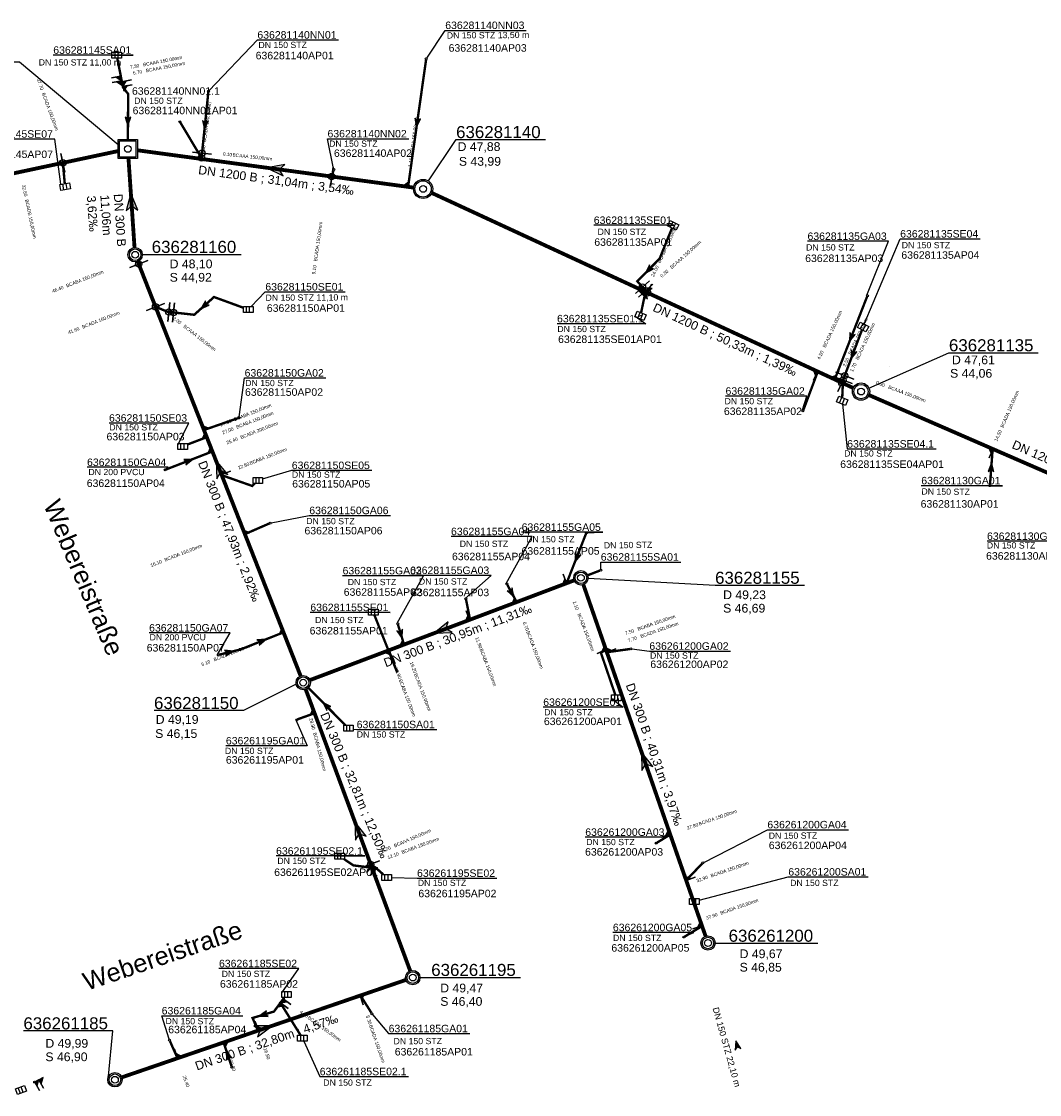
# Model space of a CAD drawing. Extents: x 356718 to 357658, y 5762241 to 5762615.
# Tile 155 of 157: x 357462 to 357568, y 5762472 to 5762584. Entities that reach past the tile are written whole.
import ezdxf
from ezdxf.enums import TextEntityAlignment as Align

# ---------------------------------------------------------------- set-up
doc = ezdxf.new("R2010")
doc.units = 0
doc.header["$MEASUREMENT"] = 0
doc.linetypes.add('AUSGEZOGEN', pattern=[0])
doc.linetypes.add('STRICHPUNKT', pattern=[5, 2, -1, 1, -1])
doc.layers.get('0').update_dxf_attribs({"linetype": 'AUSGEZOGEN'})
for name, color, linetype, true_color in [('111_00131_Symbol', 7, 'AUSGEZOGEN', 0x000000), ('111_00228_Schachtsymbol_nach_Sy', 7, 'AUSGEZOGEN', 0x000000), ('112_00229_Schachtdeckel', 7, 'AUSGEZOGEN', 0x000000), ('114_00133_Schachtnummer', 7, 'AUSGEZOGEN', 0x000000), ('114_10391_Deckelhoehe', 7, 'AUSGEZOGEN', 0x000000), ('114_10392_Schachtnummer', 7, 'AUSGEZOGEN', 0x000000), ('114_10393_Sohlhoehe', 7, 'AUSGEZOGEN', 0x000000), ('121_10376_Haltungen_Mischwasser', 6, 'STRICHPUNKT', 0xff00ff), ('121_10399_Haltungen_Mischwasser', 6, 'STRICHPUNKT', 0xff00ff), ('123_00048_Fliessrichtungspfeil', 7, 'AUSGEZOGEN', 0x000000), ('123_00137_Fliessrichtungspfeil', 7, 'AUSGEZOGEN', 0x000000), ('124_00118_Standard__Laenge___10', 7, 'AUSGEZOGEN', 0x000000), ('124_10395_Standard1', 7, 'AUSGEZOGEN', 0x000000), ('124_10626_Standard__Laenge____1', 7, 'AUSGEZOGEN', 0x000000), ('141_10677_Stutzen__alle__aus_DW', 7, 'AUSGEZOGEN', 0x000000), ('141_10868_Stutzen__141_', 7, 'AUSGEZOGEN', 0x000000), ('156_10394_Strassennamen_1_500', 7, 'AUSGEZOGEN', 0x000000)]:
    doc.layers.add(name, color=color, linetype=linetype, true_color=true_color)
doc.styles.add('ARIAL', font='arial.ttf', dxfattribs={"height": 1.5})
doc.styles.get("Standard").update_dxf_attribs({"font": 'arial.ttf', "height": 1})

# ---------------------------------------------------------------- blocks, each defined once
blk = doc.blocks.new('N04')
at = {"color": 0}
for radius in [0.9, 0.75]:
    blk.add_circle((0, 0), radius, dxfattribs=at)
blk = doc.blocks.new('N05')
at = {"color": 0}
for radius in [1, 0.85]:
    blk.add_circle((0, 0), radius, dxfattribs=at)
blk = doc.blocks.new('Q02')
at = {"color": 0, "linetype": 'AUSGEZOGEN'}
for points in [[(-1, 1), (1, 1), (1, -1), (-1, -1)], [(-0.85, 0.85), (0.85, 0.85), (0.85, -0.85), (-0.85, -0.85)]]:
    blk.add_lwpolyline(points, close=True, dxfattribs=at)
blk = doc.blocks.new('N03')
at = {"color": 0}
for radius in [0.75, 0.6]:
    blk.add_circle((0, 0), radius, dxfattribs=at)
blk = doc.blocks.new('ES')
at = {"color": 0, "linetype": 'AUSGEZOGEN'}
for points in [[(-0.494, -0.319), (-0.494, 0.306), (0.506, 0.306), (0.506, -0.319), (-0.494, -0.319)], [(-0.169, -0.319), (-0.169, 0.306)], [(0.156, -0.319), (0.156, 0.306)]]:
    blk.add_lwpolyline(points, dxfattribs=at)
blk = doc.blocks.new('F00')
at = {"color": 0}
blk.add_circle((0, 0), 0.1, dxfattribs=at)
blk = doc.blocks.new('DEC')
at = {"color": 0}
blk.add_circle((0, 0), 0.35, dxfattribs=at)
blk = doc.blocks.new('FLI')
at = {"color": 0, "linetype": 'AUSGEZOGEN'}
blk.add_lwpolyline([(-0.4, 0), (-0.9, -0.6), (0.9, 0), (-0.9, 0.6), (-0.4, 0)], close=True, dxfattribs=at)
at = {"color": 0}
for points in [[(-0.4, 0), (0.9, 0), (-0.9, 0.6)], [(-0.9, -0.6), (0.9, 0), (-0.4, 0)]]:
    blk.add_solid(points, dxfattribs=at)

msp = doc.modelspace()

# ---------------------------------------------------------------- linework, layer by layer
at = {"layer": '114_00133_Schachtnummer', "color": 18, "linetype": 'AUSGEZOGEN', "true_color": 0x000000}
for points in [[(357503.84, 5762579.95), (357505.77, 5762582.84), (357514.22, 5762582.84)], [(357481.16, 5762576.56), (357486.19, 5762581.85), (357494.64, 5762581.85)], [(357471.04, 5762580.26), (357473.25, 5762580.26), (357464.92, 5762580.26)], [(357465.7, 5762566.79), (357465.08, 5762571.51), (357456.75, 5762571.51)], [(357494.14, 5762568.43), (357493.5, 5762571.54), (357501.96, 5762571.54)], [(357528.97, 5762562.53), (357529.58, 5762562.53), (357521.25, 5762562.53)], [(357549.69, 5762555.24), (357551.97, 5762560.86), (357543.52, 5762560.86)], [(357549.43, 5762552.2), (357553.18, 5762561.11), (357561.51, 5762561.11)], [(357485.53, 5762554.04), (357487.02, 5762555.59), (357495.35, 5762555.59)], [(357525.57, 5762553.04), (357526.69, 5762552.26), (357517.42, 5762552.26)], [(357484.31, 5762542.56), (357484.86, 5762546.61), (357493.31, 5762546.61)], [(357542.96, 5762543.18), (357543.44, 5762544.72), (357534.98, 5762544.72)], [(357547.17, 5762543.87), (357547.66, 5762539.2), (357556.92, 5762539.2)], [(357477.9, 5762539.63), (357479.06, 5762541.9), (357470.73, 5762541.9)], [(357476.48, 5762537.03), (357476.9, 5762537.29), (357468.44, 5762537.29)], [(357486.73, 5762536.07), (357489.78, 5762536.97), (357498.11, 5762536.97)], [(357562.43, 5762535.37), (357563.84, 5762535.37), (357555.38, 5762535.37)], [(357487.63, 5762531.49), (357491.6, 5762532.26), (357500.05, 5762532.26)], [(357512.12, 5762525.18), (357514.83, 5762530.08), (357506.37, 5762530.08)], [(357520.38, 5762530.46), (357522.18, 5762530.53), (357513.73, 5762530.53)], [(357571.36, 5762530.16), (357570.69, 5762529.57), (357562.23, 5762529.57)], [(357521.98, 5762526.65), (357521.98, 5762527.41), (357530.31, 5762527.41)], [(357500.75, 5762521.02), (357503.52, 5762525.98), (357495.07, 5762525.98)], [(357507.83, 5762523.61), (357510.55, 5762526.02), (357502.1, 5762526.02)], [(357497.77, 5762522.19), (357500.04, 5762522.16), (357491.71, 5762522.16)], [(357482.02, 5762517.76), (357483.36, 5762520.02), (357474.91, 5762520.02)], [(357525.22, 5762518.35), (357527.04, 5762518.12), (357535.49, 5762518.12)], [(357523.1, 5762513.19), (357524.31, 5762512.28), (357515.98, 5762512.28)], [(357490.2, 5762510.94), (357491.37, 5762508.26), (357482.91, 5762508.26)], [(357496.19, 5762510), (357496.54, 5762509.94), (357504.88, 5762509.94)], [(357527.65, 5762498.11), (357528.82, 5762498.73), (357520.36, 5762498.73)], [(357532.71, 5762496.09), (357539.34, 5762499.5), (357547.79, 5762499.5)], [(357494.26, 5762496.76), (357497.4, 5762496.76), (357488.14, 5762496.76)], [(357500.16, 5762494.53), (357502.83, 5762494.44), (357511.16, 5762494.44)], [(357532.24, 5762492.14), (357541.52, 5762494.59), (357549.85, 5762494.59)], [(357530.54, 5762488.31), (357531.69, 5762488.78), (357523.24, 5762488.78)], [(357488.73, 5762482.5), (357490.52, 5762485.03), (357482.19, 5762485.03)], [(357477.01, 5762477.65), (357476.22, 5762480.11), (357484.67, 5762480.11)], [(357498.2, 5762480.24), (357499.87, 5762478.25), (357508.32, 5762478.25)], [(357491.03, 5762477.45), (357492.69, 5762473.77), (357501.95, 5762473.77)]]:
    msp.add_lwpolyline(points, dxfattribs=at)
at = {"layer": '114_10392_Schachtnummer', "color": 18, "linetype": 'AUSGEZOGEN', "true_color": 0x000000}
for points in [[(357471.69, 5762570.92), (357461.4, 5762579.52), (357452.09, 5762579.52)], [(357504.01, 5762567.14), (357506.9, 5762571.46), (357516.21, 5762571.46)], [(357474.19, 5762559.46), (357475.18, 5762559.49), (357484.49, 5762559.49)], [(357549.92, 5762545.54), (357558.26, 5762549.22), (357567.57, 5762549.22)], [(357520.66, 5762525.72), (357533.89, 5762524.98), (357543.2, 5762524.98)], [(357490.24, 5762514.69), (357484.73, 5762511.92), (357475.42, 5762511.92)], [(357533.9, 5762487.68), (357535.3, 5762487.66), (357544.61, 5762487.66)], [(357503.13, 5762484.08), (357504.31, 5762484.09), (357513.62, 5762484.09)], [(357470.69, 5762473.79), (357471.12, 5762478.53), (357461.81, 5762478.53)]]:
    msp.add_lwpolyline(points, dxfattribs=at)
at = {"layer": '121_10376_Haltungen_Mischwasser', "color": 6, "linetype": 'STRICHPUNKT', "true_color": 0xff00ff, "const_width": 0.4}
for points in [[(357471.69, 5762570.26), (357428.76, 5762561.11)], [(357502.47, 5762566.45), (357473.69, 5762570.34)], [(357473.39, 5762560.2), (357472.76, 5762569.48)], [(357548.28, 5762545.56), (357504.37, 5762565.89)], [(357490.7, 5762515.53), (357473.72, 5762558.75)], [(357594.56, 5762525.38), (357549.92, 5762544.82)], [(357519.21, 5762525.5), (357491.67, 5762515.1)], [(357532.9, 5762488.4), (357520.16, 5762525.06)], [(357502.12, 5762484.78), (357491.23, 5762514.13)], [(357472.06, 5762473.68), (357501.67, 5762483.84)]]:
    msp.add_lwpolyline(points, dxfattribs=at)
at = {"layer": '121_10399_Haltungen_Mischwasser', "color": 6, "linetype": 'STRICHPUNKT', "true_color": 0xff00ff, "const_width": 0.25}
for points in [[(357471.59, 5762579.95), (357472.19, 5762576.89), (357472.72, 5762576.22), (357472.7, 5762571.48)], [(357503.77, 5762579.77), (357501.91, 5762566.62)], [(357481.08, 5762576.39), (357480.37, 5762569.54)], [(357478.17, 5762573.23), (357480.32, 5762569.62)], [(357466.12, 5762566.86), (357465.93, 5762568.93)], [(357494.13, 5762568.24), (357493.96, 5762567.7)], [(357529.4, 5762562.23), (357528.11, 5762559.04), (357525.78, 5762556.69), (357526.79, 5762555.55)], [(357526.18, 5762553.39), (357526.64, 5762555.61)], [(357484.74, 5762553.92), (357481.67, 5762555.04), (357479.61, 5762553.19), (357476.83, 5762553.5), (357475.66, 5762553.99)], [(357549.73, 5762555.08), (357546.39, 5762546.54)], [(357549.2, 5762551.61), (357547.15, 5762546.19)], [(357543.09, 5762543.26), (357544.56, 5762547.17)], [(357547.14, 5762544.56), (357547.22, 5762546.28)], [(357484.2, 5762542.42), (357480.72, 5762541.21)], [(357478.9, 5762539.66), (357480.82, 5762540.39)], [(357476.67, 5762537.06), (357481.41, 5762538.9)], [(357562.54, 5762535.47), (357562.81, 5762539.1)], [(357485.92, 5762535.61), (357485.66, 5762535.34), (357482.57, 5762536.43)], [(357487.44, 5762531.43), (357484.98, 5762530.36)], [(357520.44, 5762530.37), (357518.45, 5762525.29)], [(357521.89, 5762526.52), (357520.61, 5762526.03)], [(357512.24, 5762525.03), (357513.17, 5762523.32)], [(357507.94, 5762523.48), (357508.34, 5762521.5)], [(357498.39, 5762521.87), (357500.77, 5762515.88), (357500, 5762517.92), (357499.93, 5762518.11)], [(357500.85, 5762520.86), (357501.45, 5762518.89)], [(357482.22, 5762517.75), (357484.45, 5762518.3), (357488.82, 5762520.04)], [(357523.49, 5762513.56), (357521.98, 5762517.98), (357522.44, 5762518.19)], [(357525.02, 5762518.34), (357522.71, 5762518.02)], [(357495.38, 5762510.38), (357491.5, 5762514.3)], [(357490.38, 5762511.01), (357492.06, 5762511.61)], [(357527.84, 5762498.15), (357529.13, 5762498.94)], [(357495.22, 5762496.44), (357496.2, 5762495.78), (357498.49, 5762495.49)], [(357499.3, 5762494.85), (357498.48, 5762495.57), (357498.09, 5762495.81)], [(357532.55, 5762495.98), (357530.95, 5762494.3)], [(357531.84, 5762491.69), (357532.91, 5762488.41)], [(357530.73, 5762488.36), (357532.45, 5762489.4)], [(357488.99, 5762481.99), (357487.92, 5762480.54), (357485.69, 5762479.87), (357486.21, 5762478.64)], [(357498.08, 5762480.4), (357496.99, 5762482.13)], [(357490.69, 5762478.08), (357488.64, 5762481.36)], [(357477.08, 5762477.46), (357477.83, 5762475.76)], [(357483.5, 5762474.84), (357482.7, 5762477.22)]]:
    msp.add_lwpolyline(points, dxfattribs=at)
at = {"layer": '141_10677_Stutzen__alle__aus_DW', "color": 18, "linetype": 'AUSGEZOGEN', "true_color": 0x000000}
for points in [[(357472.05, 5762577.58), (357471.07, 5762577.39)], [(357472.05, 5762577.58), (357471.56, 5762577.49), (357472.15, 5762577.09)], [(357472.17, 5762576.99), (357473.15, 5762577.18)], [(357472.17, 5762576.99), (357472.26, 5762576.5), (357472.66, 5762577.09)], [(357481.36, 5762569.43), (357479.37, 5762569.64)], [(357527.4, 5762556.37), (357525.91, 5762555.04)], [(357477.57, 5762554.42), (357477.35, 5762552.43)], [(357548.16, 5762546.02), (357546.29, 5762546.73)], [(357498.59, 5762495.48), (357497.93, 5762494.72)], [(357498.59, 5762495.48), (357498.21, 5762495.81), (357498.26, 5762495.1)], [(357488.59, 5762481.44), (357488.29, 5762481.04), (357488.99, 5762481.15)], [(357488.59, 5762481.44), (357489.39, 5762480.85)], [(357462.99, 5762473.17), (357463.23, 5762472.74), (357463.42, 5762473.42)], [(357462.99, 5762473.17), (357463.48, 5762472.3)]]:
    msp.add_lwpolyline(points, close=True, dxfattribs=at)
at = {"layer": '141_10677_Stutzen__alle__aus_DW', "color": 18, "true_color": 0x000000}
for centre in [(357480.37, 5762569.54), (357526.66, 5762555.7), (357477.46, 5762553.43), (357547.22, 5762546.38)]:
    msp.add_circle(centre, 0.333, dxfattribs=at)
for points in [[(357472.05, 5762577.58), (357471.56, 5762577.49), (357472.15, 5762577.09)], [(357472.17, 5762576.99), (357472.26, 5762576.5), (357472.66, 5762577.09)], [(357498.59, 5762495.48), (357498.21, 5762495.81), (357498.26, 5762495.1)], [(357488.59, 5762481.44), (357488.29, 5762481.04), (357488.99, 5762481.15)], [(357462.99, 5762473.17), (357463.23, 5762472.74), (357463.42, 5762473.42)]]:
    msp.add_solid(points, dxfattribs=at)
at = {"layer": '141_10868_Stutzen__141_', "color": 18, "linetype": 'AUSGEZOGEN', "true_color": 0x000000}
for points in [[(357471.96, 5762578.07), (357470.98, 5762577.88)], [(357471.96, 5762578.07), (357471.47, 5762577.98), (357472.05, 5762577.58)], [(357472.07, 5762577.48), (357473.06, 5762577.67)], [(357472.07, 5762577.48), (357472.17, 5762576.99), (357472.56, 5762577.58)], [(357481.41, 5762569.93), (357479.43, 5762570.14)], [(357480.37, 5762569.44), (357480.5, 5762570.43)], [(357466.13, 5762568.06), (357465.72, 5762570.01)], [(357480.37, 5762569.44), (357480.44, 5762569.93), (357479.87, 5762569.5)], [(357494.08, 5762568.59), (357493.81, 5762566.61)], [(357501.87, 5762566.53), (357501.94, 5762567.02), (357501.38, 5762566.59)], [(357501.87, 5762566.53), (357502.01, 5762567.52)], [(357474.76, 5762558.85), (357472.89, 5762558.12)], [(357527.07, 5762556.74), (357525.58, 5762555.41)], [(357527.28, 5762556.38), (357526.44, 5762554.57)], [(357477.07, 5762554.48), (357476.85, 5762552.49)], [(357476.51, 5762554.38), (357474.65, 5762553.65)], [(357544.56, 5762547.28), (357544.11, 5762547.49), (357544.35, 5762546.83)], [(357544.56, 5762547.28), (357544.14, 5762546.37)], [(357546.37, 5762546.44), (357546.58, 5762546.89), (357545.92, 5762546.65)], [(357546.37, 5762546.44), (357546.79, 5762547.35)], [(357548.34, 5762546.49), (357546.46, 5762547.2)], [(357547.52, 5762547.01), (357546.68, 5762545.2)], [(357480.63, 5762541.17), (357481.09, 5762541.35), (357480.44, 5762541.64)], [(357480.63, 5762541.17), (357481.56, 5762541.54)], [(357480.92, 5762540.43), (357479.99, 5762540.06)], [(357480.92, 5762540.43), (357480.73, 5762540.89), (357480.45, 5762540.24)], [(357481.5, 5762538.94), (357480.57, 5762538.57)], [(357481.5, 5762538.94), (357481.32, 5762539.4), (357481.04, 5762538.75)], [(357562.85, 5762539.19), (357562.39, 5762539.39), (357562.65, 5762538.73)], [(357562.85, 5762539.19), (357562.45, 5762538.27)], [(357482.45, 5762536.52), (357482.92, 5762536.7), (357482.27, 5762536.98)], [(357482.45, 5762536.52), (357483.38, 5762536.88)], [(357484.9, 5762530.28), (357485.37, 5762530.46), (357484.72, 5762530.75)], [(357484.9, 5762530.28), (357485.83, 5762530.65)], [(357518.41, 5762525.2), (357518.24, 5762525.67), (357517.95, 5762525.02)], [(357518.41, 5762525.2), (357518.06, 5762526.13)], [(357513.18, 5762523.22), (357513, 5762523.69), (357512.71, 5762523.04)], [(357513.18, 5762523.22), (357512.82, 5762524.15)], [(357508.31, 5762521.38), (357507.96, 5762522.32)], [(357508.31, 5762521.38), (357508.13, 5762521.85), (357507.84, 5762521.2)], [(357488.93, 5762520.04), (357487.99, 5762519.68)], [(357488.93, 5762520.04), (357488.74, 5762520.51), (357488.46, 5762519.86)], [(357501.48, 5762518.8), (357501.13, 5762519.74)], [(357501.48, 5762518.8), (357501.31, 5762519.27), (357501.01, 5762518.62)], [(357522.54, 5762518.21), (357522.37, 5762518.68), (357522.07, 5762518.04)], [(357499.89, 5762518.2), (357499.42, 5762518.02), (357500.07, 5762517.73)], [(357499.89, 5762518.2), (357500.25, 5762517.26)], [(357522.54, 5762518.21), (357521.59, 5762517.88)], [(357522.6, 5762518.02), (357523.08, 5762518.18), (357522.44, 5762518.49)], [(357522.6, 5762518.02), (357523.55, 5762518.35)], [(357492.15, 5762511.65), (357491.98, 5762512.11), (357491.69, 5762511.47)], [(357492.15, 5762511.65), (357491.22, 5762511.3)], [(357529.2, 5762499.03), (357528.26, 5762498.71)], [(357529.2, 5762499.03), (357529.04, 5762499.51), (357528.73, 5762498.87)], [(357498.93, 5762496.24), (357497.06, 5762495.55)], [(357498.21, 5762495.81), (357497.55, 5762495.05)], [(357498.21, 5762495.81), (357497.83, 5762496.13), (357497.88, 5762495.43)], [(357530.88, 5762494.22), (357531.35, 5762494.38), (357530.71, 5762494.69)], [(357530.88, 5762494.22), (357531.82, 5762494.54)], [(357532.52, 5762489.49), (357532.36, 5762489.97), (357532.05, 5762489.33)], [(357532.52, 5762489.49), (357531.58, 5762489.17)], [(357488.88, 5762481.85), (357488.59, 5762481.44), (357489.29, 5762481.55)], [(357488.88, 5762481.85), (357489.69, 5762481.26)], [(357496.89, 5762482.2), (357497.05, 5762481.72), (357497.36, 5762482.36)], [(357496.89, 5762482.2), (357497.22, 5762481.25)], [(357486.3, 5762478.56), (357485.97, 5762479.51)], [(357486.3, 5762478.56), (357486.77, 5762478.72), (357486.14, 5762479.03)], [(357482.7, 5762477.33), (357482.87, 5762476.86), (357483.18, 5762477.49)], [(357482.7, 5762477.33), (357483.03, 5762476.38)], [(357477.88, 5762475.67), (357477.55, 5762476.62)], [(357477.88, 5762475.67), (357478.35, 5762475.83), (357477.72, 5762476.15)], [(357463.42, 5762473.42), (357463.67, 5762472.98), (357463.86, 5762473.66)], [(357463.42, 5762473.42), (357463.91, 5762472.55)]]:
    msp.add_lwpolyline(points, close=True, dxfattribs=at)
at = {"layer": '141_10868_Stutzen__141_', "color": 18, "true_color": 0x000000}
for centre in [(357480.42, 5762570.04), (357465.92, 5762569.03), (357493.94, 5762567.6), (357473.82, 5762558.48), (357526.32, 5762556.08), (357526.86, 5762555.47), (357475.58, 5762554.01), (357476.96, 5762553.48), (357547.4, 5762546.84), (357547.1, 5762546.1), (357498, 5762495.89)]:
    msp.add_circle(centre, 0.333, dxfattribs=at)
for points in [[(357471.96, 5762578.07), (357471.47, 5762577.98), (357472.05, 5762577.58)], [(357472.07, 5762577.48), (357472.17, 5762576.99), (357472.56, 5762577.58)], [(357480.37, 5762569.44), (357480.44, 5762569.93), (357479.87, 5762569.5)], [(357501.87, 5762566.53), (357501.94, 5762567.02), (357501.38, 5762566.59)], [(357544.56, 5762547.28), (357544.11, 5762547.49), (357544.35, 5762546.83)], [(357546.37, 5762546.44), (357546.58, 5762546.89), (357545.92, 5762546.65)], [(357480.63, 5762541.17), (357481.09, 5762541.35), (357480.44, 5762541.64)], [(357480.92, 5762540.43), (357480.73, 5762540.89), (357480.45, 5762540.24)], [(357481.5, 5762538.94), (357481.32, 5762539.4), (357481.04, 5762538.75)], [(357562.85, 5762539.19), (357562.39, 5762539.39), (357562.65, 5762538.73)], [(357482.45, 5762536.52), (357482.92, 5762536.7), (357482.27, 5762536.98)], [(357484.9, 5762530.28), (357485.37, 5762530.46), (357484.72, 5762530.75)], [(357518.41, 5762525.2), (357518.24, 5762525.67), (357517.95, 5762525.02)], [(357513.18, 5762523.22), (357513, 5762523.69), (357512.71, 5762523.04)], [(357508.31, 5762521.38), (357508.13, 5762521.85), (357507.84, 5762521.2)], [(357488.93, 5762520.04), (357488.74, 5762520.51), (357488.46, 5762519.86)], [(357501.48, 5762518.8), (357501.31, 5762519.27), (357501.01, 5762518.62)], [(357522.54, 5762518.21), (357522.37, 5762518.68), (357522.07, 5762518.04)], [(357499.89, 5762518.2), (357499.42, 5762518.02), (357500.07, 5762517.73)], [(357522.6, 5762518.02), (357523.08, 5762518.18), (357522.44, 5762518.49)], [(357492.15, 5762511.65), (357491.98, 5762512.11), (357491.69, 5762511.47)], [(357529.2, 5762499.03), (357529.04, 5762499.51), (357528.73, 5762498.87)], [(357498.21, 5762495.81), (357497.83, 5762496.13), (357497.88, 5762495.43)], [(357530.88, 5762494.22), (357531.35, 5762494.38), (357530.71, 5762494.69)], [(357532.52, 5762489.49), (357532.36, 5762489.97), (357532.05, 5762489.33)], [(357488.88, 5762481.85), (357488.59, 5762481.44), (357489.29, 5762481.55)], [(357496.89, 5762482.2), (357497.05, 5762481.72), (357497.36, 5762482.36)], [(357486.3, 5762478.56), (357486.77, 5762478.72), (357486.14, 5762479.03)], [(357482.7, 5762477.33), (357482.87, 5762476.86), (357483.18, 5762477.49)], [(357477.88, 5762475.67), (357478.35, 5762475.83), (357477.72, 5762476.15)], [(357463.42, 5762473.42), (357463.67, 5762472.98), (357463.86, 5762473.66)]]:
    msp.add_solid(points, dxfattribs=at)

# ---------------------------------------------------------------- block references
at = {"layer": '111_00131_Symbol', "color": 18, "true_color": 0x000000}
for name, p in [('ES', (357471.53, 5762580.26)), ('F00', (357503.78, 5762579.87)), ('F00', (357481.09, 5762576.49)), ('F00', (357478.12, 5762573.32)), ('F00', (357494.16, 5762568.33)), ('F00', (357549.77, 5762555.17)), ('ES', (357485.23, 5762553.74)), ('F00', (357543.05, 5762543.17)), ('F00', (357484.29, 5762542.46)), ('ES', (357478.4, 5762539.47)), ('F00', (357476.58, 5762537.02)), ('ES', (357486.23, 5762535.93)), ('F00', (357562.53, 5762535.37)), ('F00', (357487.53, 5762531.47)), ('F00', (357520.48, 5762530.46)), ('F00', (357521.98, 5762526.55)), ('F00', (357512.19, 5762525.12)), ('F00', (357507.92, 5762523.57)), ('ES', (357498.26, 5762522.19)), ('F00', (357500.82, 5762520.96)), ('F00', (357482.12, 5762517.73)), ('F00', (357525.12, 5762518.36)), ('ES', (357523.6, 5762513.25)), ('F00', (357490.29, 5762510.97)), ('ES', (357495.68, 5762510.08)), ('F00', (357527.75, 5762498.1)), ('ES', (357494.75, 5762496.76)), ('F00', (357532.62, 5762496.05)), ('ES', (357499.65, 5762494.54)), ('ES', (357531.73, 5762492.01)), ('F00', (357530.64, 5762488.31)), ('ES', (357489.22, 5762482.31)), ('F00', (357498.13, 5762480.31)), ('F00', (357477.04, 5762477.55)), ('ES', (357490.88, 5762477.77)), ('F00', (357483.54, 5762474.75))]:
    msp.add_blockref(name, p, dxfattribs=at)
for name, p, rotation in [('F00', (357465.92, 5762569.03), 12.00000000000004), ('F00', (357480.36, 5762569.44), 352.3), ('F00', (357480.37, 5762569.54), 84), ('ES', (357466.15, 5762566.55), 10), ('F00', (357493.93, 5762567.6), 352.3), ('F00', (357501.89, 5762566.52), 352.3), ('ES', (357529.52, 5762562.53), 333), ('F00', (357526.66, 5762555.7), 131.7), ('F00', (357526.85, 5762555.48), 335.1000000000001), ('F00', (357475.57, 5762554.03), 291.4), ('ES', (357526.12, 5762553.09), 338.7), ('ES', (357549.31, 5762551.92), 331.8), ('F00', (357544.59, 5762547.26), 335.1000000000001), ('F00', (357546.36, 5762546.45), 335.1000000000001), ('F00', (357547.12, 5762546.1), 335.1000000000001), ('F00', (357547.22, 5762546.38), 69.3), ('ES', (357547.13, 5762544.23), 337.7), ('F00', (357480.62, 5762541.18), 291.4), ('F00', (357480.92, 5762540.43), 291.4), ('F00', (357481.5, 5762538.94), 291.4), ('F00', (357562.82, 5762539.2), 336.5), ('F00', (357482.47, 5762536.46), 291.4), ('F00', (357484.89, 5762530.32), 291.4), ('F00', (357518.41, 5762525.2), 20.69999999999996), ('F00', (357513.21, 5762523.23), 20.69999999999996), ('F00', (357508.36, 5762521.4), 20.69999999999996), ('F00', (357488.91, 5762520.08), 291.4), ('F00', (357501.47, 5762518.8), 20.69999999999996), ('F00', (357499.9, 5762518.2), 20.69999999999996), ('F00', (357522.53, 5762518.23), 289.2), ('F00', (357522.61, 5762518.01), 289.2), ('F00', (357492.15, 5762511.64), 290.3), ('F00', (357529.22, 5762499), 289.2), ('F00', (357498.01, 5762495.87), 290.3), ('F00', (357498.59, 5762495.48), 318.9), ('F00', (357530.88, 5762494.22), 289.2), ('F00', (357532.53, 5762489.46), 289.2), ('F00', (357496.94, 5762482.21), 198.9), ('F00', (357488.59, 5762481.44), 53.8), ('F00', (357486.25, 5762478.55), 198.9), ('F00', (357482.67, 5762477.32), 198.9), ('F00', (357477.87, 5762475.67), 198.9), ('ES', (357461.54, 5762472.36), 20.5), ('F00', (357462.98, 5762473.17), 209.4)]:
    msp.add_blockref(name, p, dxfattribs=dict(at, rotation=rotation))
at = {"layer": '111_00228_Schachtsymbol_nach_Sy', "color": 18, "true_color": 0x000000}
for name, p in [('Q02', (357472.69, 5762570.48)), ('N05', (357503.46, 5762566.31)), ('N03', (357473.45, 5762559.45)), ('N04', (357549.1, 5762545.18)), ('N03', (357519.91, 5762525.76)), ('N03', (357490.97, 5762514.83)), ('N03', (357533.15, 5762487.69)), ('N03', (357502.38, 5762484.08)), ('N03', (357471.35, 5762473.43))]:
    msp.add_blockref(name, p, dxfattribs=at)
at = {"layer": '112_00229_Schachtdeckel', "color": 18, "true_color": 0x000000}
for p in [(357472.69, 5762570.48), (357503.46, 5762566.31), (357473.45, 5762559.45), (357549.1, 5762545.18), (357519.91, 5762525.76), (357490.97, 5762514.83), (357533.15, 5762487.69), (357502.38, 5762484.08), (357471.35, 5762473.43)]:
    msp.add_blockref('DEC', p, dxfattribs=at)
at = {"layer": '123_00048_Fliessrichtungspfeil', "color": 18, "true_color": 0x000000}
for p, rotation in [((357488.08, 5762568.39), 172.2), ((357473.07, 5762564.96), 93.8), ((357526.28, 5762555.75), 155.1), ((357482.21, 5762537.14), 111.4), ((357505.44, 5762520.3), 200.7), ((357526.53, 5762506.73), 109.1), ((357496.67, 5762499.46), 110.3), ((357486.87, 5762478.76), 18.9)]:
    msp.add_blockref('FLI', p, dxfattribs=dict(at, rotation=rotation))
at = {"layer": '123_00137_Fliessrichtungspfeil', "color": 18, "true_color": 0x000000, "xscale": 0.5, "yscale": 0.5, "zscale": 0.5}
for p, rotation in [((357472.71, 5762573.35), 269.8), ((357480.73, 5762572.97), 264.1), ((357502.84, 5762573.2), 262), ((357526.94, 5762557.86), 225.4), ((357480.64, 5762554.11), 222.1), ((357548.06, 5762550.81), 248.7), ((357548.22, 5762549.01), 249.4), ((357479.04, 5762537.98), 21.2), ((357562.67, 5762537.29), 85.6), ((357519.45, 5762527.83), 248.7), ((357512.7, 5762524.17), 298.5), ((357501.15, 5762519.88), 286.9), ((357486.68, 5762519.19), 21.6), ((357483.28, 5762518.02), 13.9), ((357493.33, 5762512.45), 134.7), ((357486.8, 5762480.2), 196.6), ((357536.16, 5762477.04), 105.7), ((357483.1, 5762476.03), 108.7)]:
    msp.add_blockref('FLI', p, dxfattribs=dict(at, rotation=rotation))

# ---------------------------------------------------------------- texts
at = {"layer": '114_00133_Schachtnummer', "color": 18, "true_color": 0x000000, "style": 'ARIAL'}
for s, p in [('636281140NN03', (357505.77, 5762583.76)), ('636281140NN01', (357486.19, 5762582.76)), ('636281140AP03', (357506.12, 5762581.4)), ('636281145SA01', (357464.92, 5762581.18)), ('636281140AP01', (357486.01, 5762580.61)), ('636281140NN01.1', (357473.12, 5762576.91)), ('636281140NN01AP01', (357473.19, 5762574.88)), ('636281145SE07', (357456.75, 5762572.43)), ('636281140NN02', (357493.5, 5762572.46)), ('636281145AP07', (357456.76, 5762570.31)), ('636281140AP02', (357494.17, 5762570.43)), ('636281135SE01', (357521.25, 5762563.44)), ('636281135AP01', (357521.3, 5762561.16)), ('636281135GA03', (357543.52, 5762561.77)), ('636281135SE04', (357553.18, 5762562.02)), ('636281135AP03', (357543.28, 5762559.47)), ('636281135AP04', (357553.3, 5762559.81)), ('636281150SE01', (357487.02, 5762556.5)), ('636281150AP01', (357487.18, 5762554.28)), ('636281135SE01.1', (357517.42, 5762553.18)), ('636281135SE01AP01', (357517.53, 5762551.03)), ('636281150GA02', (357484.86, 5762547.52)), ('636281150AP02', (357484.9, 5762545.52)), ('636281135GA02', (357534.98, 5762545.63)), ('636281135AP02', (357534.81, 5762543.52)), ('636281150SE03', (357470.73, 5762542.82)), ('636281150AP03', (357470.47, 5762540.88)), ('636281135SE04.1', (357547.66, 5762540.12)), ('636281150GA04', (357468.44, 5762538.2)), ('636281150SE05', (357489.78, 5762537.88)), ('636281135SE04AP01', (357546.93, 5762538)), ('636281150AP04', (357468.41, 5762536.02)), ('636281150AP05', (357489.82, 5762535.96)), ('636281130GA01', (357555.38, 5762536.29)), ('636281150GA06', (357491.6, 5762533.18)), ('636281130AP01', (357555.31, 5762533.86)), ('636281150AP06', (357491.1, 5762531.07)), ('636281155GA04', (357506.37, 5762530.99)), ('636281155GA05', (357513.73, 5762531.44)), ('636281130GA02', (357562.23, 5762530.49)), ('636281155AP05', (357513.72, 5762528.96)), ('636281155AP04', (357506.47, 5762528.38)), ('636281155SA01', (357521.98, 5762528.33)), ('636281130AP02', (357562.13, 5762528.44)), ('636281155GA02', (357495.07, 5762526.9)), ('636281155GA03', (357502.1, 5762526.94)), ('636281155AP02', (357495.19, 5762524.67)), ('636281155AP03', (357502.21, 5762524.63)), ('636281155SE01', (357491.71, 5762523.07)), ('636281150GA07', (357474.91, 5762520.94)), ('636281155AP01', (357491.64, 5762520.64)), ('636281150AP07', (357474.66, 5762518.86)), ('636261200GA02', (357527.04, 5762519.04)), ('636261200AP02', (357527.14, 5762517.14)), ('636261200SE01', (357515.98, 5762513.19)), ('636281150SA01', (357496.54, 5762510.86)), ('636261200AP01', (357516.05, 5762511.19)), ('636261195GA01', (357482.91, 5762509.17)), ('636261195AP01', (357482.91, 5762507.17)), ('636261200GA03', (357520.36, 5762499.64)), ('636261200GA04', (357539.34, 5762500.42)), ('636261195SE02.1', (357488.14, 5762497.67)), ('636261200AP03', (357520.34, 5762497.58)), ('636261200AP04', (357539.49, 5762498.26)), ('636261195SE02AP01', (357487.94, 5762495.46)), ('636261195SE02', (357502.83, 5762495.36)), ('636261200SA01', (357541.52, 5762495.5)), ('636261195AP02', (357502.97, 5762493.24)), ('636261200GA05', (357523.24, 5762489.7)), ('636261200AP05', (357523.08, 5762487.57)), ('636261185SE02', (357482.19, 5762485.94)), ('636261185AP02', (357482.29, 5762483.81)), ('636261185GA04', (357476.22, 5762481.02)), ('636261185AP04', (357476.9, 5762479.06)), ('636261185GA01', (357499.87, 5762479.16)), ('636261185AP01', (357500.51, 5762476.74)), ('636261185SE02.1', (357492.69, 5762474.68))]:
    msp.add_text(s, height=0.7814, dxfattribs=at).set_placement(p, align=Align.TOP_LEFT)
at = {"layer": '114_10391_Deckelhoehe', "color": 18, "true_color": 0x000000, "style": 'ARIAL'}
for s, p in [('D 47,88', (357507.06, 5762571.18)), ('D 48,10', (357477.05, 5762558.95)), ('D 47,61', (357558.58, 5762548.94)), ('D 49,23', (357534.73, 5762524.45)), ('D 49,19', (357475.6, 5762511.45)), ('D 49,67', (357536.45, 5762487.02)), ('D 49,47', (357505.25, 5762483.45)), ('D 49,99', (357464.1, 5762477.68))]:
    msp.add_text(s, height=0.912, dxfattribs=at).set_placement(p, align=Align.TOP_LEFT)
at = {"layer": '114_10392_Schachtnummer', "color": 18, "true_color": 0x000000, "style": 'ARIAL'}
for s, p in [('636281140', (357506.9, 5762572.87)), ('636281160', (357475.18, 5762560.9)), ('636281135', (357558.26, 5762550.64)), ('636281155', (357533.89, 5762526.4)), ('636281150', (357475.42, 5762513.34)), ('636261200', (357535.3, 5762489.08)), ('636261195', (357504.31, 5762485.51)), ('636261185', (357461.81, 5762479.94))]:
    msp.add_text(s, height=1.26, dxfattribs=at).set_placement(p, align=Align.TOP_LEFT)
at = {"layer": '114_10393_Sohlhoehe', "color": 18, "true_color": 0x000000, "style": 'ARIAL'}
for s, p in [('S 43,99', (357507.19, 5762569.64)), ('S 44,92', (357477.05, 5762557.55)), ('S 44,06', (357558.38, 5762547.54)), ('S 46,69', (357534.73, 5762523.05)), ('S 46,15', (357475.54, 5762509.98)), ('S 46,85', (357536.45, 5762485.62)), ('S 46,40', (357505.25, 5762482.05)), ('S 46,90', (357464.1, 5762476.28))]:
    msp.add_text(s, height=0.912, dxfattribs=at).set_placement(p, align=Align.TOP_LEFT)
at = {"layer": '124_00118_Standard__Laenge___10', "color": 18, "true_color": 0x000000, "style": 'ARIAL'}
for s, rotation, p in [('DN 150 STZ 13,50 m', 0.4, (357505.93, 5762582.64)), ('DN 150 STZ 11,10 m', 0.3, (357487.04, 5762555.29)), ('DN 150 STZ 22,10 m', 285.7, (357534.25, 5762481.06))]:
    msp.add_text(s, height=0.6511, rotation=rotation, dxfattribs=at).set_placement(p, align=Align.TOP_LEFT)
msp.add_text('DN 150 STZ 11,00 m', height=0.6511, dxfattribs=at).set_placement((357463.4, 5762579.83), align=Align.TOP_LEFT)
at = {"layer": '124_10395_Standard1', "color": 18, "true_color": 0x000000, "style": 'ARIAL'}
for s, height, rotation, p in [('DN 1200 B ; 31,04m ; 3,54‰', 0.9116, 352.3, (357480.11, 5762568.77)), ('DN 300 B', 0.912, 273.9, (357472.13, 5762565.83)), ('3,62‰', 0.912, 273.9, (357469.33, 5762565.64)), ('11,06m', 0.912, 273.9, (357470.73, 5762565.73)), ('DN 1200 B ; 50,33m ; 1,39‰', 0.9116, 335.2, (357527.7, 5762554.45)), ('DN 1200 B ; 50,50m ; 1,58‰', 0.9116, 336.5, (357565.11, 5762540.15)), ('DN 300 B ; 47,93m ; 2,92‰', 0.9116, 291.5, (357480.84, 5762538.08)), ('DN 300 B ; 30,95m ; 11,31‰', 0.9116, 20.6, (357499.25, 5762517.28)), ('DN 300 B ; 40,31m ; 3,97‰', 0.9116, 289.2, (357525.43, 5762514.89)), ('DN 300 B ; 32,81m ; 12,50‰', 0.9116, 292.8, (357493.56, 5762511.86)), ('DN 300 B ; 32,80m ; 4,57‰', 0.9116, 18.9, (357479.6, 5762475.25))]:
    msp.add_text(s, height=height, rotation=rotation, dxfattribs=at).set_placement(p, align=Align.TOP_LEFT)
at = {"layer": '124_10626_Standard__Laenge____1', "color": 18, "true_color": 0x000000, "style": 'ARIAL'}
for rotation, p in [(0.2, (357486.3, 5762581.64)), (359.4, (357555.4, 5762535.1)), (359.8, (357491.28, 5762532.01)), (0.8, (357522.29, 5762529.47)), (359.9, (357482.81, 5762508.05)), (0.2, (357539.48, 5762499.2)), (359.9, (357523.25, 5762488.55)), (0.2, (357482.47, 5762484.79)), (359.7, (357476.62, 5762479.88)), (0.2, (357500.38, 5762477.78))]:
    msp.add_text('DN 150 STZ', height=0.651, rotation=rotation, dxfattribs=at).set_placement(p, align=Align.TOP_LEFT)
for s, height, p in [('DN 150 STZ', 0.651, (357473.35, 5762575.83)), ('DN 150 STZ', 0.651, (357493.67, 5762571.36)), ('DN 150 STZ', 0.651, (357521.65, 5762562.17)), ('DN 150 STZ', 0.651, (357543.37, 5762560.54)), ('DN 150 STZ', 0.651, (357553.34, 5762560.78)), ('DN 150 STZ', 0.651, (357517.45, 5762552.03)), ('DN 150 STZ', 0.651, (357484.92, 5762546.4)), ('DN 150 STZ', 0.651, (357534.88, 5762544.51)), ('DN 150 STZ', 0.651, (357470.76, 5762541.78)), ('DN 150 STZ', 0.651, (357547.34, 5762539.06)), ('DN 200 PVCU', 0.6511, (357468.58, 5762537.12)), ('DN 150 STZ', 0.651, (357489.79, 5762536.85)), ('DN 150 STZ', 0.651, (357514.2, 5762530.11)), ('DN 150 STZ', 0.651, (357507.28, 5762529.64)), ('DN 150 STZ', 0.651, (357562.21, 5762529.47)), ('DN 150 STZ', 0.651, (357495.61, 5762525.65)), ('DN 150 STZ', 0.651, (357503.02, 5762525.71)), ('DN 150 STZ', 0.651, (357492.2, 5762521.69)), ('DN 200 PVCU', 0.6511, (357474.96, 5762519.89)), ('DN 150 STZ', 0.651, (357527.11, 5762517.99)), ('DN 150 STZ', 0.651, (357516.08, 5762512.07)), ('DN 150 STZ', 0.651, (357496.55, 5762509.76)), ('DN 150 STZ', 0.651, (357520.46, 5762498.54)), ('DN 150 STZ', 0.651, (357488.27, 5762496.58)), ('DN 150 STZ', 0.651, (357502.91, 5762494.29)), ('DN 150 STZ', 0.651, (357541.71, 5762494.28)), ('DN 150 STZ', 0.651, (357493.06, 5762473.46))]:
    msp.add_text(s, height=height, dxfattribs=at).set_placement(p, align=Align.TOP_LEFT)
at = {"layer": '141_10677_Stutzen__alle__aus_DW', "color": 18, "true_color": 0x000000}
for s, rotation, p in [('BCAAA 150,00mm', 11, (357473.69, 5762577.9)), ('BCAAA 150,00mm', 11, (357473.8, 5762577.31)), ('0.10', 354.1, (357472.5, 5762573.68)), ('BCAAA 150,00mm', 354.1, (357472.92, 5762573.64)), ('BCAAA 150,00mm', 41.6, (357527.89, 5762556.81)), ('BCAAA 150,00mm', 83.6, (357477.64, 5762555.08)), ('0.30', 339.4, (357551.62, 5762547.96)), ('BCAAA 150,00mm', 339.4, (357552.01, 5762547.81)), ('BCAAA 150,00mm', 48.8, (357499.68, 5762496.73)), ('BCAAA 150,00mm', 323.9, (357489.93, 5762480.47))]:
    msp.add_text(s, height=0.00707, rotation=rotation, dxfattribs=at).set_placement(p, align=Align.TOP_LEFT)
for s, rotation, p in [('7.30', 11, (357473.68, 5762577.9)), ('6.70', 11, (357473.8, 5762577.31)), ('0.30', 41.6, (357527.89, 5762556.81)), ('2.00', 83.6, (357477.64, 5762555.08)), ('0.70', 48.8, (357499.67, 5762496.73)), ('4.90', 323.9, (357489.93, 5762480.47))]:
    msp.add_text(s, height=0.00707, rotation=rotation, dxfattribs=at).set_placement(p, align=Align.TOP_RIGHT)
at = {"layer": '141_10868_Stutzen__141_', "color": 18, "true_color": 0x000000}
for s, height, rotation, p in [('7.30', 0.353, 11, (357472.9, 5762579.17)), ('BCAAA 150,00mm', 0.3533, 11, (357474.25, 5762579.43)), ('BCAAA 150,00mm', 0.3533, 11, (357474.54, 5762578.81)), ('6.70', 0.353, 11, (357473.19, 5762578.55)), ('37.70', 0.353, 290.2, (357463.51, 5762577.86)), ('BCADA 150,00mm', 0.3533, 290.2, (357464.05, 5762576.38)), ('BCADA 150,00mm', 0.3533, 82.1, (357480.48, 5762571.24)), ('BCADA 150,00mm', 0.3533, 82.2, (357502.05, 5762569.66)), ('22.80', 0.353, 82.1, (357480.27, 5762569.68)), ('BCAAA 150,00mm', 0.3533, 354.1, (357483.63, 5762570.04)), ('32.80', 0.353, 282.1, (357461.99, 5762566.78)), ('BCADB 150,00mm', 0.3533, 282.1, (357462.31, 5762565.25)), ('BCADA 150,00mm', 0.3533, 82.2, (357492.06, 5762558.79)), ('BCADA 150,00mm', 0.3533, 65.1, (357527.86, 5762558.68)), ('BCAAA 150,00mm', 0.3533, 41.6, (357529.15, 5762558.21)), ('9.10', 0.353, 82.2, (357491.87, 5762557.43)), ('24.00', 0.353, 65.1, (357527.2, 5762557.25)), ('0.30', 0.353, 41.6, (357528.12, 5762557.3)), ('BCABA 150,00mm', 0.3533, 21.4, (357466.21, 5762556.36)), ('46.40', 0.353, 21.4, (357464.75, 5762555.79)), ('BCADA 150,00mm', 0.3533, 21.4, (357467.87, 5762552.06)), ('BCADA 150,00mm', 0.3533, 65.1, (357545.08, 5762549.88)), ('2.00', 0.353, 322.1, (357477.57, 5762553.03)), ('BCADA 150,00mm', 0.3533, 65.1, (357547.75, 5762549.13)), ('41.60', 0.353, 21.4, (357466.41, 5762551.49)), ('BCAAA 150,00mm', 0.3533, 322.1, (357478.65, 5762552.19)), ('BCADA 150,00mm', 0.3533, 65.1, (357548.51, 5762548.6)), ('4.50', 0.353, 65.1, (357544.5, 5762548.63)), ('2.50', 0.353, 65.1, (357547.17, 5762547.89)), ('1.70', 0.353, 65.1, (357547.93, 5762547.35)), ('0.30', 0.353, 339.4, (357550.74, 5762546.32)), ('BCAAA 150,00mm', 0.3533, 339.4, (357552.02, 5762545.84)), ('BCADA 150,00mm', 0.3533, 66.4, (357563.6, 5762541.52)), ('BCABA 150,00mm', 0.3533, 21.4, (357483.71, 5762542.43)), ('27.80', 0.353, 21.4, (357482.25, 5762541.86)), ('BCABA 150,00mm', 0.3533, 21.4, (357483.93, 5762541.62)), ('27.00', 0.353, 21.4, (357482.47, 5762541.04)), ('BCADA 200,00mm', 0.3533, 21.4, (357484.37, 5762540.56)), ('14.50', 0.353, 66.4, (357562.97, 5762540.09)), ('25.40', 0.353, 21.4, (357482.91, 5762539.99)), ('BCABA 150,00mm', 0.3533, 21.4, (357485.33, 5762537.86)), ('BCADA 150,00mm', 0.3533, 21.4, (357476.46, 5762527.78)), ('16.10', 0.353, 21.4, (357475, 5762527.21)), ('1.10', 0.353, 290.7, (357519.38, 5762523.39)), ('BCADA 150,00mm', 0.3533, 290.7, (357519.87, 5762522.1)), ('BCABA 150,00mm', 0.3533, 19.1, (357525.76, 5762520.58)), ('BCADA 150,00mm', 0.3533, 19.1, (357526.06, 5762519.82)), ('BCADA 150,00mm', 0.3533, 290.7, (357514.54, 5762520.26)), ('7.50', 0.353, 19.1, (357524.46, 5762520.13)), ('BCADA 200,00mm', 0.3533, 21.4, (357481.59, 5762517.38)), ('7.70', 0.353, 19.1, (357524.76, 5762519.37)), ('BCABA 150,00mm', 0.3533, 290.7, (357509.67, 5762518.43)), ('5.10', 0.353, 21.4, (357480.31, 5762516.87)), ('BCADA 150,00mm', 0.3533, 290.7, (357502.84, 5762515.85)), ('BCABA 150,00mm', 0.3533, 290.7, (357501.25, 5762515.24)), ('28.90', 0.353, 284.8, (357491.93, 5762511.18)), ('BCABA 150,00mm', 0.3533, 284.8, (357492.33, 5762509.67)), ('BCADA 150,00mm', 0.3533, 19.1, (357532.14, 5762500.26)), ('BCAAA 150,00mm', 0.3533, 23.3, (357500.37, 5762497.97)), ('BCABA 150,00mm', 0.3533, 20.3, (357501.16, 5762497.3)), ('0.70', 0.353, 23.3, (357499.11, 5762497.43)), ('12.10', 0.353, 20.3, (357499.69, 5762496.76)), ('BCADA 150,00mm', 0.3533, 19.1, (357533.38, 5762494.85)), ('32.90', 0.353, 19.1, (357531.9, 5762494.33)), ('BCADA 150,00mm', 0.3533, 19.1, (357534.38, 5762490.97)), ('37.90', 0.353, 19.1, (357532.9, 5762490.45)), ('BCAAA 150,00mm', 0.3533, 323.9, (357491.6, 5762480.11)), ('BCADA 150,00mm', 0.3533, 289, (357498.16, 5762479.2))]:
    msp.add_text(s, height=height, rotation=rotation, dxfattribs=at).set_placement(p, align=Align.TOP_LEFT)
for s, rotation, p in [('0.10', 354.1, (357483.57, 5762570.05)), ('1.10', 82.2, (357502.04, 5762569.59)), ('22.80', 21.4, (357485.27, 5762537.83)), ('6.70', 290.7, (357514.51, 5762520.33)), ('11.90', 290.7, (357509.65, 5762518.49)), ('20.90', 290.7, (357501.23, 5762515.31)), ('19.20', 290.7, (357502.82, 5762515.91)), ('27.80', 19.1, (357532.07, 5762500.23)), ('4.90', 323.9, (357491.55, 5762480.15)), ('5.30', 289, (357498.14, 5762479.27)), ('16.50', 289, (357487.55, 5762475.63)), ('20.30', 289, (357483.95, 5762474.4)), ('25.40', 289, (357479.13, 5762472.74))]:
    msp.add_text(s, height=0.353, rotation=rotation, dxfattribs=at).set_placement(p, align=Align.TOP_RIGHT)
at = {"layer": '156_10394_Strassennamen_1_500', "color": 18, "true_color": 0x000000, "style": 'ARIAL'}
for rotation, p in [(292.9, (357465.6, 5762534.13)), (18.8, (357467.81, 5762484.48))]:
    msp.add_text('Webereistraße', height=1.8902, rotation=rotation, dxfattribs=at).set_placement(p, align=Align.TOP_LEFT)

doc.saveas('drawing.dxf')
